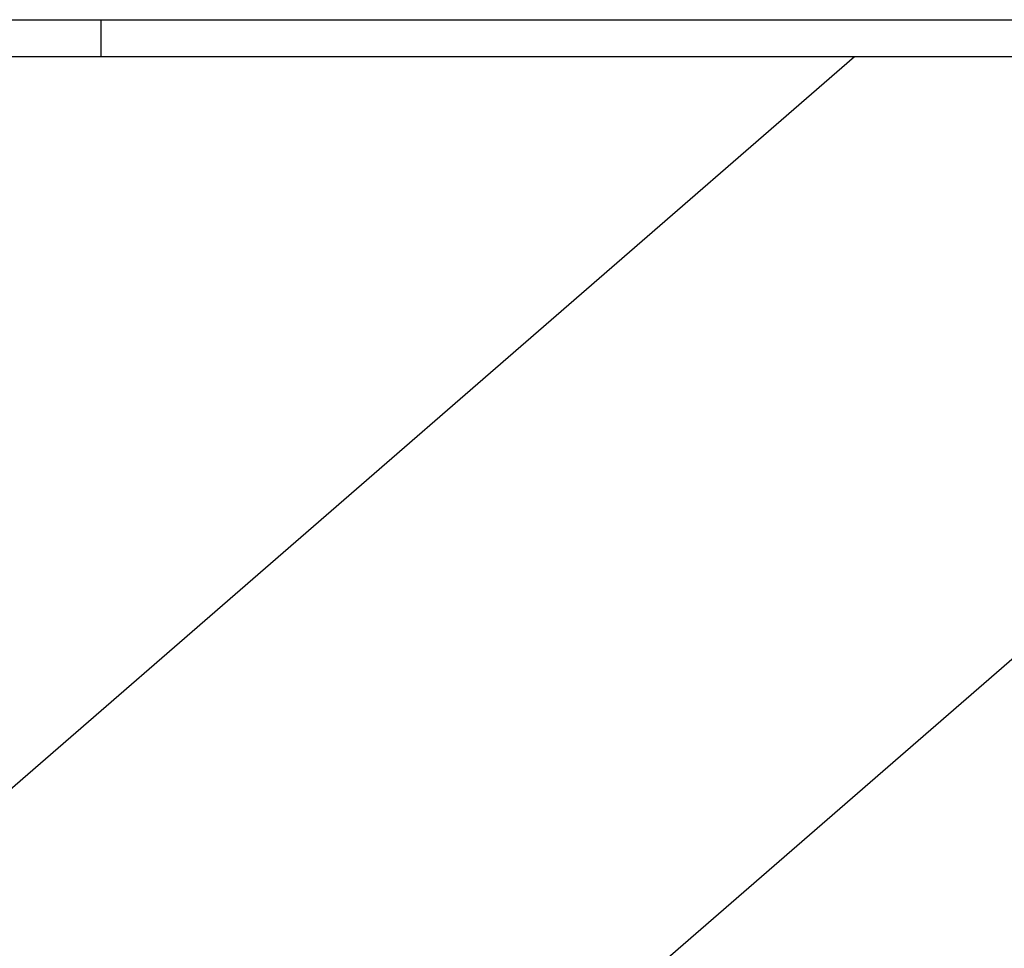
# Model space of a CAD drawing. Extents: x 0 to 796, y 0 to 496.
# Tile 212 of 242: x 711.25 to 717.87, y 278.53 to 284.77. Entities that reach past the tile are written whole.
import ezdxf

# ---------------------------------------------------------------- set-up
doc = ezdxf.new("R2010")
doc.units = 0
doc.header["$LTSCALE"] = 12
doc.header["$MEASUREMENT"] = 0
doc.layers.get('0').update_dxf_attribs({"linetype": 'CONTINUOUS'})

msp = doc.modelspace()

# ---------------------------------------------------------------- linework, layer by layer
for p, q in [((707.68254, 284.77455), (711.79723, 284.77455)), ((711.79723, 284.77455), (724.38672, 284.77455)), ((711.79723, 284.77455), (711.79723, 284.52455)), ((711.79723, 284.52455), (707.68254, 284.52455)), ((716.86013, 284.52455), (710.92587, 279.37213)), ((724.38672, 284.52455), (711.79723, 284.52455)), ((707.94647, 271.81902), (721.86013, 283.89955))]:
    msp.add_line(p, q)

doc.saveas('drawing.dxf')
